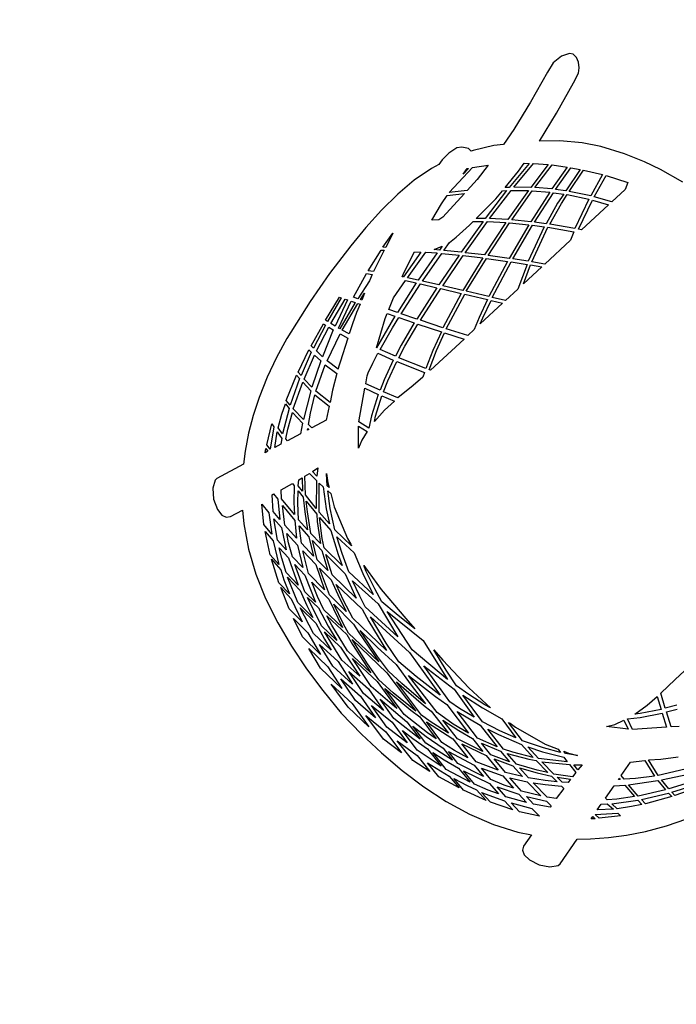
# Model space of a CAD drawing. Extents: x 109676 to 150640, y -94043 to -57043.
# Tile 26 of 39: x 135640 to 136234, y -76492 to -75603. Entities that reach past the tile are written whole.
import ezdxf

# ---------------------------------------------------------------- set-up
doc = ezdxf.new("R2010")
doc.units = 0
doc.layers.get('0').update_dxf_attribs({"linetype": 'CONTINUOUS'})
doc.layers.get('DEFPOINTS').update_dxf_attribs({"linetype": 'CONTINUOUS'})
for name, color, linetype in [('A-ANNO-DIMS', 1, 'CONTINUOUS'), ('A-DETL-GENF', 3, 'CONTINUOUS'), ('I-FURN', 2, 'CONTINUOUS')]:
    doc.layers.add(name, color=color, linetype=linetype)
doc.styles.add('ARIAL_NARROW_2', font='ARIALN.TTF', dxfattribs={"height": 150})
doc.dimstyles.new('DIAGONAL_-_2_0MM_ARIAL', dxfattribs={"dimscale": 304.8, "dimtxt": 153.514646, "dimasz": 0.246063, "dimexe": 0.246063, "dimexo": 0.0625, "dimgap": 0.036909, "dimtad": 1, "dimlfac": 0.001, "dimrnd": 0.01, "dimzin": 0, "dimtxsty": 'ARIAL_NARROW_2', "dimblk1": 'OBLIQUE', "dimblk2": 'OBLIQUE', "dimsah": 1, "dimcen": 0.09, "dimdle": 0.246063, "dimazin": 3, "dimtfac": 1, "dimtdec": 4, "dimtix": 1, "dimtmove": 0, "dimatfit": 3, "dimtvp": 1, "dimtolj": 1, "dimtzin": 0})
doc.dimstyles.new('DIAGONAL_-_2_5MM_ARIAL_3', dxfattribs={"dimscale": 304.8, "dimtxt": 153.514646, "dimasz": 0.246063, "dimexe": 0.590551, "dimexo": 0.369094, "dimgap": 0.246063, "dimtad": 1, "dimlfac": 0.001, "dimrnd": 0.01, "dimzin": 0, "dimtxsty": 'ARIAL_NARROW_2', "dimblk1": 'OBLIQUE', "dimblk2": 'OBLIQUE', "dimsah": 1, "dimcen": 0.09, "dimdle": 0.590551, "dimazin": 3, "dimtfac": 1, "dimtdec": 4, "dimtix": 1, "dimtmove": 0, "dimatfit": 3, "dimtvp": 1, "dimtolj": 1, "dimtzin": 0})

# ---------------------------------------------------------------- blocks, each defined once
blk = doc.blocks.new('CADEIRA_ALIAS_KOBI_-_PÉS_D')
at = {"layer": 'A-DETL-GENF'}
for p, q in [((-50.84, 278.52), (-75.08, 275.21)), ((-26.3, 280.68), (-50.84, 278.52)), ((0, 281.83), (-26.3, 280.68)), ((26.3, 280.68), (0, 281.83)), ((50.84, 278.52), (26.3, 280.68)), ((75.08, 275.21), (50.84, 278.52)), ((-99.24, 270.46), (-122.77, 264.1)), ((-75.08, 275.21), (-99.24, 270.46)), ((-63.04, 264.93), (-42.88, 268.96)), ((-42.88, 268.96), (-16.36, 266.57)), ((-25.69, 271.42), (0, 273.66)), ((0, 268.8), (-25.69, 271.42)), ((0, 273.66), (25.69, 271.42)), ((25.69, 271.42), (0, 268.8)), ((16.36, 266.57), (42.88, 268.96)), ((42.88, 268.96), (63.04, 264.93)), ((99.24, 270.46), (75.08, 275.21)), ((122.77, 264.1), (99.24, 270.46)), ((-122.77, 264.1), (-145.18, 256.04)), ((-92.64, 257.13), (-74.94, 262.09)), ((-74.94, 262.09), (-52.03, 260.72)), ((-52.03, 260.72), (-74.2, 256.11)), ((-39.38, 262.99), (-63.04, 264.93)), ((-59.6, 255.22), (-36.79, 259.33)), ((-16.36, 266.57), (-39.38, 262.99)), ((-36.79, 259.33), (-12.93, 256.72)), ((-23.61, 261.44), (0, 264.7)), ((0, 258.48), (-23.61, 261.44)), ((0, 264.7), (23.61, 261.44)), ((23.61, 261.44), (0, 258.48)), ((12.93, 256.72), (36.79, 259.33)), ((39.38, 262.99), (16.36, 266.57)), ((36.79, 259.33), (59.6, 255.22)), ((63.04, 264.93), (39.38, 262.99)), ((52.03, 260.72), (74.94, 262.09)), ((74.2, 256.11), (52.03, 260.72)), ((74.94, 262.09), (92.64, 257.13)), ((145.18, 256.04), (122.77, 264.1)), ((-145.18, 256.04), (-166.55, 246.02)), ((-121.18, 247.28), (-101.63, 254.25)), ((-85.2, 253.39), (-107.3, 246.76)), ((-101.63, 254.25), (-85.2, 253.39)), ((-95.84, 246.28), (-70.64, 252.75)), ((-74.2, 256.11), (-92.64, 257.13)), ((-70.64, 252.75), (-48.46, 250.78)), ((-64.93, 244.17), (-35.28, 249.61)), ((-48.46, 250.78), (-60.13, 248.67)), ((-36.69, 253.02), (-59.6, 255.22)), ((-12.93, 256.72), (-36.69, 253.02)), ((-35.28, 249.61), (-13.75, 247.11)), ((-23.43, 251.67), (0, 255.06)), ((0, 248.84), (-23.43, 251.67)), ((0, 255.06), (23.43, 251.67)), ((23.43, 251.67), (0, 248.84)), ((36.69, 253.02), (12.93, 256.72)), ((13.75, 247.11), (35.28, 249.61)), ((35.28, 249.61), (64.93, 244.17)), ((59.6, 255.22), (36.69, 253.02)), ((48.46, 250.78), (70.64, 252.75)), ((60.13, 248.67), (48.46, 250.78)), ((70.64, 252.75), (95.84, 246.28)), ((92.64, 257.13), (74.2, 256.11)), ((85.2, 253.39), (101.63, 254.25)), ((107.3, 246.76), (85.2, 253.39)), ((101.63, 254.25), (121.18, 247.28)), ((166.55, 246.02), (145.18, 256.04)), ((-212, 243.01), (-221.3, 239.36)), ((-205.56, 243.54), (-212, 243.01)), ((-201.43, 241.74), (-205.56, 243.54)), ((-199.27, 238.6), (-201.43, 241.74)), ((-166.55, 246.02), (-186.37, 234.03)), ((-145.87, 236.54), (-125.46, 245.58)), ((-124.51, 240.38), (-133.01, 236.58)), ((-125.46, 245.58), (-111.6, 245.14)), ((-111.6, 245.14), (-124.51, 240.38)), ((-124.08, 236.29), (-101, 244.7)), ((-107.3, 246.76), (-121.18, 247.28)), ((-93.23, 240.4), (-107.57, 235.72)), ((-101, 244.7), (-81.59, 243.56)), ((-98.56, 235.15), (-70.96, 242.73)), ((-76.02, 245.05), (-95.84, 246.28)), ((-81.59, 243.56), (-93.23, 240.4)), ((-60.13, 248.67), (-76.02, 245.05)), ((-70.96, 242.73), (-51.69, 241.25)), ((-51.69, 241.25), (-66.7, 238.5)), ((-65.12, 235.32), (-38.48, 240.2)), ((-45.16, 242.64), (-64.93, 244.17)), ((-13.75, 247.11), (-45.16, 242.64)), ((-38.48, 240.2), (-9.52, 237.59)), ((-30.18, 241.42), (0, 245.53)), ((0, 238.56), (-30.18, 241.42)), ((0, 245.53), (30.18, 241.42)), ((30.18, 241.42), (0, 238.56)), ((9.52, 237.59), (38.48, 240.2)), ((45.16, 242.64), (13.75, 247.11)), ((38.48, 240.2), (65.12, 235.32)), ((64.93, 244.17), (45.16, 242.64)), ((51.69, 241.25), (70.96, 242.73)), ((66.7, 238.5), (51.69, 241.25)), ((76.02, 245.05), (60.13, 248.67)), ((70.96, 242.73), (98.56, 235.15)), ((95.84, 246.28), (76.02, 245.05)), ((81.59, 243.56), (101, 244.7)), ((93.23, 240.4), (81.59, 243.56)), ((107.57, 235.72), (93.23, 240.4)), ((101, 244.7), (124.08, 236.29)), ((121.18, 247.28), (107.3, 246.76)), ((111.6, 245.14), (125.46, 245.58)), ((124.51, 240.38), (111.6, 245.14)), ((133.01, 236.58), (124.51, 240.38)), ((125.46, 245.58), (145.87, 236.54)), ((186.37, 234.03), (166.55, 246.02)), ((201.43, 241.74), (199.27, 238.6)), ((205.56, 243.54), (201.43, 241.74)), ((212, 243.01), (205.56, 243.54)), ((221.3, 239.36), (212, 243.01)), ((-229.09, 233.31), (-232.96, 226.96)), ((-221.3, 239.36), (-229.09, 233.31)), ((-196.29, 226.65), (-199.27, 238.6)), ((-186.37, 234.03), (-196.29, 226.65)), ((-168.34, 224.16), (-149.68, 234.66)), ((-137.74, 234.71), (-157.17, 224.35)), ((-149.68, 234.66), (-137.74, 234.71)), ((-133.01, 236.58), (-145.87, 236.54)), ((-140.3, 228.94), (-127.94, 234.48)), ((-112.43, 234), (-136.52, 224.21)), ((-128.15, 223.93), (-103.89, 233.41)), ((-127.94, 234.48), (-112.43, 234)), ((-107.57, 235.72), (-124.08, 236.29)), ((-90.37, 232.43), (-114.87, 223.48)), ((-103.89, 233.41), (-90.37, 232.43)), ((-84.89, 234.01), (-98.56, 235.15)), ((-93.06, 227.83), (-80.33, 231.59)), ((-66.7, 238.5), (-84.89, 234.01)), ((-80.33, 231.59), (-57.11, 229.5)), ((-74.3, 233.11), (-65.12, 235.32)), ((-49.65, 230.89), (-74.3, 233.11)), ((-39.75, 232.97), (-49.65, 230.89)), ((-43.24, 230.31), (-17.42, 234.49)), ((-9.52, 237.59), (-39.75, 232.97)), ((-17.42, 234.49), (0, 236.59)), ((0, 236.59), (17.42, 234.49)), ((39.75, 232.97), (9.52, 237.59)), ((17.42, 234.49), (43.24, 230.31)), ((49.65, 230.89), (39.75, 232.97)), ((74.3, 233.11), (49.65, 230.89)), ((57.11, 229.5), (80.33, 231.59)), ((65.12, 235.32), (74.3, 233.11)), ((84.89, 234.01), (66.7, 238.5)), ((80.33, 231.59), (93.06, 227.83)), ((98.56, 235.15), (84.89, 234.01)), ((90.37, 232.43), (103.89, 233.41)), ((114.87, 223.48), (90.37, 232.43)), ((103.89, 233.41), (128.15, 223.93)), ((124.08, 236.29), (107.57, 235.72)), ((112.43, 234), (127.94, 234.48)), ((136.52, 224.21), (112.43, 234)), ((127.94, 234.48), (140.3, 228.94)), ((145.87, 236.54), (133.01, 236.58)), ((157.17, 224.35), (137.74, 234.71)), ((137.74, 234.71), (149.68, 234.66)), ((149.68, 234.66), (168.34, 224.16)), ((196.29, 226.65), (186.37, 234.03)), ((199.27, 238.6), (196.29, 226.65)), ((229.09, 233.31), (221.3, 239.36)), ((232.96, 226.96), (229.09, 233.31)), ((-232.96, 226.96), (-233.17, 224.64)), ((-233.17, 224.64), (-226.74, 198.2)), ((-157.17, 224.35), (-168.34, 224.16)), ((-148.9, 224.3), (-140.3, 228.94)), ((-136.52, 224.21), (-148.9, 224.3)), ((-114.87, 223.48), (-128.15, 223.93)), ((-106.2, 223.08), (-93.06, 227.83)), ((-84.44, 221.93), (-106.2, 223.08)), ((-57.11, 229.5), (-84.44, 221.93)), ((-78.04, 221.53), (-58.82, 226.85)), ((-58.82, 226.85), (-49.6, 228.79)), ((-49.6, 228.79), (-12.15, 225.79)), ((-44.28, 219.4), (-16.49, 223.16)), ((-12.15, 225.79), (-44.02, 221.56)), ((0, 226.84), (-43.24, 230.31)), ((-16.49, 223.16), (0, 224.71)), ((43.24, 230.31), (0, 226.84)), ((0, 224.71), (16.49, 223.16)), ((12.15, 225.79), (49.6, 228.79)), ((44.02, 221.56), (12.15, 225.79)), ((16.49, 223.16), (44.28, 219.4)), ((49.6, 228.79), (58.82, 226.85)), ((84.44, 221.93), (57.11, 229.5)), ((58.82, 226.85), (78.04, 221.53)), ((106.2, 223.08), (84.44, 221.93)), ((93.06, 227.83), (106.2, 223.08)), ((128.15, 223.93), (114.87, 223.48)), ((148.9, 224.3), (136.52, 224.21)), ((140.3, 228.94), (148.9, 224.3)), ((168.34, 224.16), (157.17, 224.35)), ((226.74, 198.2), (233.17, 224.64)), ((233.17, 224.64), (232.96, 226.96)), ((-188.72, 209.89), (-173.74, 220.77)), ((-162.6, 221.02), (-178.9, 210.38)), ((-173.74, 220.77), (-162.6, 221.02)), ((-171.68, 210.48), (-155.15, 221.04)), ((-143.38, 220.89), (-161.31, 210.66)), ((-155.15, 221.04), (-143.38, 220.89)), ((-154.02, 210.71), (-146.56, 215.06)), ((-146.56, 215.06), (-134.77, 220.74)), ((-121.35, 220.36), (-139.54, 210.44)), ((-134.77, 220.74), (-121.35, 220.36)), ((-132.64, 210.28), (-113.85, 220.03)), ((-93.18, 218.99), (-115.64, 209.56)), ((-113.85, 220.03), (-93.18, 218.99)), ((-111, 209.33), (-87.07, 218.68)), ((-87.07, 218.68), (-65.68, 217.38)), ((-65.68, 217.38), (-82.22, 212.97)), ((-52.78, 219.97), (-78.04, 221.53)), ((-74.72, 212.81), (-57.19, 216.88)), ((-57.19, 216.88), (-15.03, 213.75)), ((-44.02, 221.56), (-52.78, 219.97)), ((-15.03, 213.75), (-45.29, 208.32)), ((-23.03, 217.84), (-44.28, 219.4)), ((0, 215.64), (-23.03, 217.84)), ((23.03, 217.84), (0, 215.64)), ((15.03, 213.75), (57.19, 216.88)), ((45.29, 208.32), (15.03, 213.75)), ((44.28, 219.4), (23.03, 217.84)), ((52.78, 219.97), (44.02, 221.56)), ((78.04, 221.53), (52.78, 219.97)), ((57.19, 216.88), (74.72, 212.81)), ((65.68, 217.38), (87.07, 218.68)), ((82.22, 212.97), (65.68, 217.38)), ((87.07, 218.68), (111, 209.33)), ((93.18, 218.99), (113.85, 220.03)), ((115.64, 209.56), (93.18, 218.99)), ((113.85, 220.03), (132.64, 210.28)), ((121.35, 220.36), (134.77, 220.74)), ((139.54, 210.44), (121.35, 220.36)), ((134.77, 220.74), (146.56, 215.06)), ((143.38, 220.89), (155.15, 221.04)), ((161.31, 210.66), (143.38, 220.89)), ((146.56, 215.06), (154.02, 210.71)), ((155.15, 221.04), (171.68, 210.48)), ((178.9, 210.38), (162.6, 221.02)), ((162.6, 221.02), (173.74, 220.77)), ((173.74, 220.77), (188.72, 209.89)), ((-188.99, 197.37), (-176.91, 206.64)), ((-178.9, 210.38), (-188.72, 209.89)), ((-167.64, 206.8), (-182.55, 196.26)), ((-176.91, 206.64), (-167.64, 206.8)), ((-175.57, 196.72), (-160.91, 206.95)), ((-161.31, 210.66), (-171.68, 210.48)), ((-160.91, 206.95), (-145.06, 206.86)), ((-145.06, 206.86), (-157.94, 197.56)), ((-139.54, 210.44), (-154.02, 210.71)), ((-151.57, 197.72), (-138.61, 206.73)), ((-138.61, 206.73), (-122.74, 206.16)), ((-122.74, 206.16), (-138.5, 197.71)), ((-133.9, 197.58), (-117.91, 205.99)), ((-115.64, 209.56), (-132.64, 210.28)), ((-104.32, 205.21), (-121.36, 197.15)), ((-117.91, 205.99), (-104.32, 205.21)), ((-116.33, 196.93), (-98.89, 204.92)), ((-96.07, 208.41), (-111, 209.33)), ((-98.89, 204.92), (-68.55, 202.64)), ((-82.22, 212.97), (-96.07, 208.41)), ((-89.93, 208.01), (-74.72, 212.81)), ((-57.57, 205.3), (-89.93, 208.01)), ((-45.29, 208.32), (-57.57, 205.3)), ((-47.38, 204.35), (-20.28, 209.35)), ((-20.28, 209.35), (0, 212.03)), ((0, 212.03), (20.28, 209.35)), ((20.28, 209.35), (47.38, 204.35)), ((57.57, 205.3), (45.29, 208.32)), ((89.93, 208.01), (57.57, 205.3)), ((68.55, 202.64), (98.89, 204.92)), ((74.72, 212.81), (89.93, 208.01)), ((96.07, 208.41), (82.22, 212.97)), ((111, 209.33), (96.07, 208.41)), ((98.89, 204.92), (116.33, 196.93)), ((104.32, 205.21), (117.91, 205.99)), ((121.36, 197.15), (104.32, 205.21)), ((132.64, 210.28), (115.64, 209.56)), ((117.91, 205.99), (133.9, 197.58)), ((122.74, 206.16), (138.61, 206.73)), ((138.5, 197.71), (122.74, 206.16)), ((138.61, 206.73), (151.57, 197.72)), ((154.02, 210.71), (139.54, 210.44)), ((145.06, 206.86), (160.91, 206.95)), ((157.94, 197.56), (145.06, 206.86)), ((160.91, 206.95), (175.57, 196.72)), ((171.68, 210.48), (161.31, 210.66)), ((182.55, 196.26), (167.64, 206.8)), ((167.64, 206.8), (176.91, 206.64)), ((176.91, 206.64), (188.99, 197.37)), ((188.72, 209.89), (178.9, 210.38)), ((-226.74, 198.2), (-234.55, 189.25)), ((-188.59, 195.75), (-188.99, 197.37)), ((-182.55, 196.26), (-188.59, 195.75)), ((-157.94, 197.56), (-175.57, 196.72)), ((-138.5, 197.71), (-151.57, 197.72)), ((-121.36, 197.15), (-133.9, 197.58)), ((-91.66, 195.39), (-116.33, 196.93)), ((-68.55, 202.64), (-91.66, 195.39)), ((-82.47, 194.68), (-67.86, 199.14)), ((-67.86, 199.14), (-57.42, 201.7)), ((-57.42, 201.7), (-17.55, 197.59)), ((-17.55, 197.59), (-51.56, 191.15)), ((0, 199.3), (-47.38, 204.35)), ((-41.08, 189.8), (0, 195.94)), ((47.38, 204.35), (0, 199.3)), ((0, 195.94), (41.08, 189.8)), ((17.55, 197.59), (57.42, 201.7)), ((51.56, 191.15), (17.55, 197.59)), ((57.42, 201.7), (67.86, 199.14)), ((67.86, 199.14), (82.47, 194.68)), ((91.66, 195.39), (68.55, 202.64)), ((116.33, 196.93), (91.66, 195.39)), ((133.9, 197.58), (121.36, 197.15)), ((151.57, 197.72), (138.5, 197.71)), ((175.57, 196.72), (157.94, 197.56)), ((188.59, 195.75), (182.55, 196.26)), ((188.99, 197.37), (188.59, 195.75)), ((234.55, 189.25), (226.74, 198.2)), ((-234.55, 189.25), (-244.58, 176.15)), ((-186.66, 188.21), (-180.44, 193.32)), ((-184.36, 176.89), (-186.66, 188.21)), ((-170.7, 187.17), (-181.64, 177.05)), ((-180.44, 193.32), (-162.18, 194.19)), ((-162.18, 194.19), (-170.7, 187.17)), ((-168.05, 184.65), (-156.14, 194.45)), ((-144.02, 194.47), (-157.85, 185.55)), ((-156.21, 183.8), (-139.68, 194.37)), ((-156.14, 194.45), (-144.02, 194.47)), ((-145.02, 178.96), (-129.39, 189.6)), ((-127.01, 194.03), (-143.74, 182.91)), ((-139.68, 194.37), (-127.01, 194.03)), ((-108.99, 188.54), (-129.41, 179.11)), ((-129.39, 189.6), (-121.85, 193.87)), ((-121.85, 193.87), (-99.01, 192.5)), ((-99.01, 192.5), (-108.99, 188.54)), ((-107.21, 185.4), (-90.75, 191.87)), ((-90.75, 191.87), (-61, 188.97)), ((-51.56, 191.15), (-82.47, 194.68)), ((-61, 188.97), (-81.21, 183.38)), ((-63.85, 184.54), (-50.69, 187.59)), ((-50.69, 187.59), (-33.94, 185.13)), ((0, 182.92), (-41.08, 189.8)), ((41.08, 189.8), (0, 182.92)), ((33.94, 185.13), (50.69, 187.59)), ((50.69, 187.59), (63.85, 184.54)), ((82.47, 194.68), (51.56, 191.15)), ((61, 188.97), (90.75, 191.87)), ((81.21, 183.38), (61, 188.97)), ((90.75, 191.87), (107.21, 185.4)), ((99.01, 192.5), (121.85, 193.87)), ((108.99, 188.54), (99.01, 192.5)), ((129.41, 179.11), (108.99, 188.54)), ((121.85, 193.87), (129.39, 189.6)), ((127.01, 194.03), (139.68, 194.37)), ((143.74, 182.91), (127.01, 194.03)), ((129.39, 189.6), (145.02, 178.96)), ((139.68, 194.37), (156.21, 183.8)), ((157.85, 185.55), (144.02, 194.47)), ((144.02, 194.47), (156.14, 194.45)), ((156.14, 194.45), (168.05, 184.65)), ((170.7, 187.17), (162.18, 194.19)), ((162.18, 194.19), (180.44, 193.32)), ((181.64, 177.05), (170.7, 187.17)), ((180.44, 193.32), (186.66, 188.21)), ((186.66, 188.21), (184.36, 176.89)), ((244.58, 176.15), (234.55, 189.25)), ((-175.94, 177.38), (-168.05, 184.65)), ((-157.85, 185.55), (-168.74, 177.78)), ((-164.26, 178.06), (-156.21, 183.8)), ((-148.95, 178.81), (-164.26, 178.06)), ((-143.74, 182.91), (-148.95, 178.81)), ((-129.41, 179.11), (-145.02, 178.96)), ((-121.57, 178.92), (-107.21, 185.4)), ((-100.42, 176.91), (-121.57, 178.92)), ((-81.21, 183.38), (-100.42, 176.91)), ((-59.53, 180.49), (-86.09, 178.04)), ((-86.09, 178.04), (-80.48, 179.92)), ((-80.48, 179.92), (-63.85, 184.54)), ((-25.1, 181.48), (-59.53, 180.49)), ((-33.94, 185.13), (-12.83, 181.45)), ((-12.83, 181.45), (-25.1, 181.48)), ((12.83, 181.45), (33.94, 185.13)), ((25.1, 181.48), (12.83, 181.45)), ((59.53, 180.49), (25.1, 181.48)), ((86.09, 178.04), (59.53, 180.49)), ((63.85, 184.54), (80.48, 179.92)), ((80.48, 179.92), (86.09, 178.04)), ((100.42, 176.91), (81.21, 183.38)), ((121.57, 178.92), (100.42, 176.91)), ((107.21, 185.4), (121.57, 178.92)), ((145.02, 178.96), (129.41, 179.11)), ((148.95, 178.81), (143.74, 182.91)), ((164.26, 178.06), (148.95, 178.81)), ((156.21, 183.8), (164.26, 178.06)), ((168.74, 177.78), (157.85, 185.55)), ((168.05, 184.65), (175.94, 177.38)), ((-244.58, 176.15), (-253.78, 162.48)), ((-237.06, 154.91), (-225.89, 170.85)), ((-220.88, 171.37), (-233.69, 155.31)), ((-225.89, 170.85), (-220.88, 171.37)), ((-223.93, 173.84), (-221.51, 176.7)), ((-220.89, 174.14), (-223.93, 173.84)), ((-221.51, 176.7), (-220.89, 174.14)), ((-181.64, 177.05), (-184.36, 176.89)), ((-183.04, 170.37), (-179.23, 174.33)), ((-182.3, 166.74), (-183.04, 170.37)), ((-173.03, 174.65), (-182.3, 166.74)), ((-181.76, 164.06), (-168.79, 174.93)), ((-179.23, 174.33), (-173.03, 174.65)), ((-168.74, 177.78), (-175.94, 177.38)), ((-153.14, 175.72), (-171.81, 158.82)), ((-168.79, 174.93), (-153.14, 175.72)), ((-168.44, 158.55), (-149.02, 175.93)), ((-146.92, 169.17), (-163.56, 158.1)), ((-149.02, 175.93), (-134.91, 176.09)), ((-134.91, 176.09), (-146.92, 169.17)), ((-144.82, 166.23), (-127.55, 176.01)), ((-114.1, 172.7), (-143.4, 162.73)), ((-127.55, 176.01), (-106.79, 174.52)), ((-108.29, 173.81), (-114.1, 172.7)), ((-106.79, 174.52), (-108.29, 173.81)), ((106.79, 174.52), (127.55, 176.01)), ((108.29, 173.81), (106.79, 174.52)), ((114.1, 172.7), (108.29, 173.81)), ((143.4, 162.73), (114.1, 172.7)), ((127.55, 176.01), (144.82, 166.23)), ((146.92, 169.17), (134.91, 176.09)), ((134.91, 176.09), (149.02, 175.93)), ((163.56, 158.1), (146.92, 169.17)), ((149.02, 175.93), (168.44, 158.55)), ((171.81, 158.82), (153.14, 175.72)), ((153.14, 175.72), (168.79, 174.93)), ((175.94, 177.38), (168.74, 177.78)), ((168.79, 174.93), (181.76, 164.06)), ((173.03, 174.65), (179.23, 174.33)), ((182.3, 166.74), (173.03, 174.65)), ((179.23, 174.33), (183.04, 170.37)), ((184.36, 176.89), (181.64, 177.05)), ((183.04, 170.37), (182.3, 166.74)), ((233.69, 155.31), (220.88, 171.37)), ((220.88, 171.37), (225.89, 170.85)), ((220.89, 174.14), (221.51, 176.7)), ((223.93, 173.84), (220.89, 174.14)), ((221.51, 176.7), (223.93, 173.84)), ((225.89, 170.85), (237.06, 154.91)), ((253.78, 162.48), (244.58, 176.15)), ((-253.78, 162.48), (-262.51, 147.6)), ((-228.33, 155.92), (-219.19, 167.18)), ((-217.71, 161.07), (-221.11, 156.8)), ((-219.19, 167.18), (-217.71, 161.07)), ((-180.81, 159.19), (-181.76, 164.06)), ((-158.1, 157.53), (-144.82, 166.23)), ((-143.4, 162.73), (-154.46, 157.06)), ((154.46, 157.06), (143.4, 162.73)), ((144.82, 166.23), (158.1, 157.53)), ((181.76, 164.06), (180.81, 159.19)), ((217.71, 161.07), (219.19, 167.18)), ((221.11, 156.8), (217.71, 161.07)), ((219.19, 167.18), (228.33, 155.92)), ((262.51, 147.6), (253.78, 162.48)), ((-237.43, 142.18), (-230.33, 153.03)), ((-233.69, 155.31), (-237.06, 154.91)), ((-223.77, 153.79), (-236.82, 133.92)), ((-230.33, 153.03), (-223.77, 153.79)), ((-221.11, 156.8), (-228.33, 155.92)), ((-223.69, 147.38), (-218.27, 154.43)), ((-218.27, 154.43), (-216.14, 154.63)), ((-216.14, 154.63), (-212.93, 141.42)), ((-171.81, 158.82), (-180.81, 159.19)), ((-179.55, 150.34), (-180.37, 156.11)), ((-180.37, 156.11), (-174.62, 155.88)), ((-174.62, 155.88), (-179.55, 150.34)), ((-170.56, 147.7), (-162.08, 154.76)), ((-163.46, 152.44), (-170.56, 147.7)), ((-163.56, 158.1), (-168.44, 158.55)), ((-159.56, 154.44), (-163.46, 152.44)), ((-162.08, 154.76), (-159.56, 154.44)), ((-154.46, 157.06), (-158.1, 157.53)), ((158.1, 157.53), (154.46, 157.06)), ((159.56, 154.44), (162.08, 154.76)), ((163.46, 152.44), (159.56, 154.44)), ((162.08, 154.76), (170.56, 147.7)), ((170.56, 147.7), (163.46, 152.44)), ((168.44, 158.55), (163.56, 158.1)), ((180.81, 159.19), (171.81, 158.82)), ((174.62, 155.88), (180.37, 156.11)), ((179.55, 150.34), (174.62, 155.88)), ((180.37, 156.11), (179.55, 150.34)), ((212.93, 141.42), (216.14, 154.63)), ((216.14, 154.63), (218.27, 154.43)), ((218.27, 154.43), (223.69, 147.38)), ((228.33, 155.92), (221.11, 156.8)), ((236.82, 133.92), (223.77, 153.79)), ((223.77, 153.79), (230.33, 153.03)), ((230.33, 153.03), (237.43, 142.18)), ((237.06, 154.91), (233.69, 155.31)), ((-262.51, 147.6), (-271.37, 129.96)), ((-232.32, 134.05), (-223.69, 147.38)), ((223.69, 147.38), (232.32, 134.05)), ((271.37, 129.96), (262.51, 147.6)), ((-242.21, 133.79), (-237.43, 142.18)), ((-236.82, 133.92), (-242.21, 133.79)), ((-219.01, 133.75), (-232.32, 134.05)), ((-212.93, 141.42), (-219.01, 133.75)), ((-212.38, 133.36), (-211.28, 134.62)), ((-211.28, 134.62), (-210.95, 133.25)), ((210.95, 133.25), (211.28, 134.62)), ((211.28, 134.62), (212.38, 133.36)), ((219.01, 133.75), (212.93, 141.42)), ((232.32, 134.05), (219.01, 133.75)), ((242.21, 133.79), (236.82, 133.92)), ((237.43, 142.18), (242.21, 133.79)), ((-271.37, 129.96), (-279.02, 111.95)), ((-254.92, 108.89), (-244.07, 131.01)), ((-238.57, 131.16), (-250.75, 108.95)), ((-246.56, 108.96), (-234.27, 131.27)), ((-244.07, 131.01), (-238.57, 131.16)), ((-220.91, 130.94), (-235.83, 108.61)), ((-234.27, 131.27), (-220.91, 130.94)), ((-220.97, 122.5), (-214.64, 130.57)), ((-214.64, 130.57), (-210.21, 130.24)), ((-210.95, 133.25), (-212.38, 133.36)), ((-210.21, 130.24), (-206.76, 116.11)), ((206.76, 116.11), (210.21, 130.24)), ((210.21, 130.24), (214.64, 130.57)), ((212.38, 133.36), (210.95, 133.25)), ((214.64, 130.57), (220.97, 122.5)), ((220.91, 130.94), (234.27, 131.27)), ((235.83, 108.61), (220.91, 130.94)), ((234.27, 131.27), (246.56, 108.96)), ((250.75, 108.95), (238.57, 131.16)), ((238.57, 131.16), (244.07, 131.01)), ((244.07, 131.01), (254.92, 108.89)), ((279.02, 111.95), (271.37, 129.96)), ((-230.73, 108.31), (-220.97, 122.5)), ((-206.76, 116.11), (-214.35, 105.43)), ((214.35, 105.43), (206.76, 116.11)), ((220.97, 122.5), (230.73, 108.31)), ((-250.75, 108.95), (-254.92, 108.89)), ((-235.83, 108.61), (-246.56, 108.96)), ((-214.35, 105.43), (-230.73, 108.31)), ((-183.22, 97.69), (-168.41, 111.02)), ((-168.41, 111.02), (-171.91, 104)), ((171.91, 104), (168.41, 111.02)), ((168.41, 111.02), (183.22, 97.69)), ((230.73, 108.31), (214.35, 105.43)), ((246.56, 108.96), (235.83, 108.61)), ((254.92, 108.89), (250.75, 108.95)), ((285.67, 93.53), (279.02, 111.95)), ((-264.67, 85.33), (-256.1, 106.15)), ((-251.88, 106.17), (-261.63, 85.12)), ((-257.77, 84.74), (-247.78, 106.17)), ((-256.1, 106.15), (-251.88, 106.17)), ((-237.51, 105.78), (-249.95, 84.03)), ((-247.78, 106.17), (-237.51, 105.78)), ((-244.59, 83.42), (-232.54, 105.41)), ((-232.54, 105.41), (-216.28, 102.51)), ((-216.28, 102.51), (-223.14, 93.72)), ((-171.91, 104), (-174.42, 95.25)), ((174.42, 95.25), (171.91, 104)), ((216.28, 102.51), (232.54, 105.41)), ((223.14, 93.72), (216.28, 102.51)), ((232.54, 105.41), (244.59, 83.42)), ((237.51, 105.78), (247.78, 106.17)), ((249.95, 84.03), (237.51, 105.78)), ((247.78, 106.17), (257.77, 84.74)), ((261.63, 85.12), (251.88, 106.17)), ((251.88, 106.17), (256.1, 106.15)), ((256.1, 106.15), (264.67, 85.33)), ((-223.14, 93.72), (-231.77, 80.74)), ((-205.01, 70.68), (-186.16, 95)), ((-186.16, 95), (-175.68, 92.08)), ((-174.42, 95.25), (-183.22, 97.69)), ((-175.68, 92.08), (-182.45, 82.69)), ((183.22, 97.69), (174.42, 95.25)), ((175.68, 92.08), (186.16, 95)), ((182.45, 82.69), (175.68, 92.08)), ((186.16, 95), (205.01, 70.68)), ((231.77, 80.74), (223.14, 93.72)), ((296.59, 55.56), (285.67, 93.53)), ((-182.45, 82.69), (-192.87, 65.29)), ((-189.72, 63.82), (-179.82, 80.32)), ((-179.82, 80.32), (-177.03, 84.19)), ((-177.03, 84.19), (-178.59, 70.6)), ((178.59, 70.6), (177.03, 84.19)), ((177.03, 84.19), (179.82, 80.32)), ((179.82, 80.32), (189.72, 63.82)), ((192.87, 65.29), (182.45, 82.69)), ((244.59, 83.42), (231.77, 80.74)), ((257.77, 84.74), (249.95, 84.03)), ((251.65, 80.29), (259.31, 80.97)), ((263.42, 57.01), (251.65, 80.29)), ((259.31, 80.97), (267.83, 58.4)), ((264.67, 85.33), (261.63, 85.12)), ((263.18, 81.29), (266.04, 81.53)), ((271.41, 59.42), (263.18, 81.29)), ((266.04, 81.53), (273.38, 59.98)), ((234.11, 77.21), (246.3, 79.69)), ((235.07, 75.76), (234.11, 77.21)), ((237.61, 71.69), (235.07, 75.76)), ((249.22, 52.09), (237.61, 71.69)), ((246.3, 79.69), (256.6, 54.7)), ((-211.99, 61.67), (-207.53, 67.43)), ((-207.53, 67.43), (-194.53, 61.66)), ((-192.87, 65.29), (-205.01, 70.68)), ((-178.62, 58.51), (-189.72, 63.82)), ((-178.59, 70.6), (-178.62, 58.51)), ((178.62, 58.51), (178.59, 70.6)), ((189.72, 63.82), (178.62, 58.51)), ((205.01, 70.68), (192.87, 65.29)), ((194.53, 61.66), (207.53, 67.43)), ((207.53, 67.43), (211.99, 61.67)), ((-194.53, 61.66), (-199.07, 52.74)), ((-196.27, 50.65), (-191.41, 60.21)), ((-191.41, 60.21), (-178.66, 54.11)), ((-178.66, 54.11), (-177.98, 36.34)), ((177.98, 36.34), (178.66, 54.11)), ((178.66, 54.11), (191.41, 60.21)), ((191.41, 60.21), (196.27, 50.65)), ((199.07, 52.74), (194.53, 61.66)), ((211.99, 61.67), (213.51, 59.12)), ((213.51, 59.12), (217.07, 50.3)), ((256.6, 54.7), (249.22, 52.09)), ((267.83, 58.4), (263.42, 57.01)), ((264.78, 53.43), (269.09, 54.8)), ((275.09, 29.4), (264.78, 53.43)), ((269.09, 54.8), (276.93, 30.54)), ((273.38, 59.98), (271.41, 59.42)), ((272.65, 55.84), (274.59, 56.39)), ((280.23, 32.43), (272.65, 55.84)), ((274.59, 56.39), (281.77, 33.24)), ((303.55, 25.64), (296.59, 55.56)), ((196.27, 50.65), (203.84, 33.19)), ((206.93, 34.6), (199.07, 52.74)), ((217.07, 50.3), (220.85, 40.92)), ((251.23, 48.71), (257.88, 51.07)), ((256.01, 40.27), (251.23, 48.71)), ((257.88, 51.07), (266.61, 24.56)), ((260.04, 51.84), (261.32, 52.3)), ((268.63, 25.74), (260.04, 51.84)), ((261.32, 52.3), (271.92, 27.59)), ((-177.98, 36.34), (-177.79, 24.85)), ((177.79, 24.85), (177.98, 36.34)), ((220.85, 40.92), (206.93, 34.6)), ((208.23, 30.88), (221.99, 37.14)), ((221.99, 37.14), (229.27, 15.8)), ((235.73, 7.24), (225.27, 38.59)), ((225.27, 38.59), (239.82, 15.07)), ((261.15, 30.66), (256.01, 40.27)), ((203.84, 33.19), (179.79, 21.07)), ((181.63, 17.59), (205.16, 29.47)), ((205.16, 29.47), (209.31, 18.44)), ((212.2, 20.32), (208.23, 30.88)), ((264.65, 23.45), (261.15, 30.66)), ((271.92, 27.59), (268.63, 25.74)), ((276.93, 30.54), (275.09, 29.4)), ((281.77, 33.24), (280.23, 32.43)), ((179.79, 21.07), (177.79, 24.85)), ((209.31, 18.44), (216.51, -3.65)), ((219.47, -1.98), (212.2, 20.32)), ((266.61, 24.56), (264.65, 23.45)), ((266.39, 19.85), (267.54, 20.5)), ((269.32, 13.81), (266.39, 19.85)), ((267.54, 20.5), (269.32, 13.81)), ((269.57, 21.67), (273.25, 23.76)), ((274.56, 3.01), (269.57, 21.67)), ((273.25, 23.76), (281.51, 0.7)), ((309.53, -5.35), (303.55, 25.64)), ((177.82, 15.63), (178.83, 16.17)), ((178.66, -25.8), (177.82, 15.63)), ((178.83, 16.17), (187.49, -0.3)), ((189.75, 2.2), (181.63, 17.59)), ((229.27, 15.8), (232.29, 5.29)), ((241.95, 10.71), (235.73, 7.24)), ((239.82, 15.07), (241.95, 10.71)), ((197.17, -14.86), (189.75, 2.2)), ((232.29, 5.29), (219.47, -1.98)), ((220.45, -6.01), (233.53, 1.42)), ((233.53, 1.42), (241.93, -29.56)), ((236.64, 3.16), (243.71, 7.12)), ((245.17, -27.23), (236.64, 3.16)), ((243.71, 7.12), (248.68, -3.02)), ((277.33, -2.69), (274.56, 3.01)), ((281.51, 0.7), (277.33, -2.69)), ((187.49, -0.3), (194.49, -16.44)), ((216.51, -3.65), (197.17, -14.86)), ((198.96, -18.42), (217.51, -7.7)), ((217.51, -7.7), (226.69, -40.37)), ((229.56, -38.36), (220.45, -6.01)), ((248.68, -3.02), (253.24, -21.37)), ((278.51, -5.25), (282.39, -2.1)), ((286.46, -25.34), (278.51, -5.25)), ((282.39, -2.1), (288.42, -23.23)), ((312.84, -26.63), (309.53, -5.35)), ((194.49, -16.44), (178.66, -25.8)), ((178.76, -30.37), (196.3, -20)), ((196.3, -20), (208.48, -53.16)), ((211.06, -51.35), (198.96, -18.42)), ((253.24, -21.37), (245.17, -27.23)), ((245.93, -30.22), (253.92, -24.4)), ((253.92, -24.4), (260.34, -52.2)), ((256.93, -22.18), (257.77, -21.54)), ((263.07, -48.82), (256.93, -22.18)), ((257.77, -21.54), (259.42, -24.92)), ((259.42, -24.92), (267.36, -44.79)), ((288.42, -23.23), (286.46, -25.34)), ((287.53, -28.05), (289.29, -26.14)), ((289.29, -26.14), (292.84, -41.35)), ((315.15, -47.69), (312.84, -26.63)), ((178.92, -38.4), (178.76, -30.37)), ((241.93, -29.56), (229.56, -38.36)), ((230.23, -41.42), (242.79, -32.48)), ((242.79, -32.48), (249.73, -62.31)), ((252.78, -59.45), (245.93, -30.22)), ((292.84, -41.35), (287.53, -28.05)), ((184.1, -48.98), (178.92, -38.4)), ((226.69, -40.37), (211.06, -51.35)), ((211.98, -54.24), (227.37, -43.43)), ((227.37, -43.43), (235.34, -75.45)), ((238.09, -72.95), (230.23, -41.42)), ((179.63, -73.45), (179.07, -45.89)), ((179.07, -45.89), (181.66, -51.19)), ((181.66, -51.19), (188.47, -67.22)), ((191.08, -65.39), (184.1, -48.98)), ((208.48, -53.16), (191.08, -65.39)), ((260.34, -52.2), (252.78, -59.45)), ((267.36, -44.79), (263.07, -48.82)), ((316.16, -68.01), (315.15, -47.69)), ((192.3, -68.07), (209.47, -56)), ((209.47, -56), (219.55, -89.38)), ((222.1, -87.14), (211.98, -54.24)), ((253.5, -62.6), (256.86, -59.38)), ((256.86, -59.38), (254.49, -66.93)), ((188.47, -67.22), (179.63, -73.45)), ((179.7, -76.94), (189.7, -69.89)), ((189.7, -69.89), (202.47, -103.9)), ((204.96, -101.8), (192.3, -68.07)), ((249.73, -62.31), (238.09, -72.95)), ((238.9, -76.04), (250.45, -65.47)), ((250.45, -65.47), (252.39, -74.01)), ((254.49, -66.93), (253.5, -62.6)), ((315.66, -87.59), (316.16, -68.01)), ((180.01, -92.22), (179.7, -76.94)), ((235.34, -75.45), (222.1, -87.14)), ((222.97, -90.19), (236.15, -78.54)), ((236.15, -78.54), (243.77, -112.23)), ((246.47, -109.37), (238.9, -76.04)), ((252.39, -74.01), (252.08, -81.69)), ((274.28, -80.52), (278.2, -75.39)), ((278.2, -75.39), (283.39, -92.02)), ((252.08, -81.69), (252.29, -97.99)), ((273.63, -84.85), (274.28, -80.52)), ((276.58, -113.44), (273.63, -84.85)), ((313.3, -106.44), (315.66, -87.59)), ((191.13, -113.22), (180.01, -92.22)), ((219.55, -89.38), (204.96, -101.8)), ((205.94, -104.76), (220.49, -92.36)), ((220.49, -92.36), (229.55, -126.38)), ((232, -124.03), (222.97, -90.19)), ((283.39, -92.02), (285.64, -100.64)), ((180.15, -99.12), (188.65, -115.25)), ((180.61, -121.63), (180.15, -99.12)), ((202.47, -103.9), (191.13, -113.22)), ((216.74, -138.19), (205.94, -104.76)), ((252.54, -102.63), (246.47, -109.37)), ((247.27, -112.58), (252.74, -106.5)), ((252.29, -97.99), (252.54, -102.63)), ((252.74, -106.5), (254.06, -131.49)), ((285.64, -100.64), (276.58, -113.44)), ((276.99, -117.35), (286.54, -103.87)), ((286.54, -103.87), (289.17, -134.58)), ((311.66, -113.75), (313.3, -106.44)), ((188.65, -115.25), (180.61, -121.63)), ((192.49, -115.89), (203.42, -106.85)), ((203.42, -106.85), (214.27, -140.35)), ((243.77, -112.23), (232, -124.03)), ((232.84, -127.23), (244.55, -115.47)), ((244.55, -115.47), (250.61, -146.83)), ((253.3, -143.72), (247.27, -112.58)), ((312.71, -118.88), (311.66, -113.75)), ((180.68, -125.3), (190.05, -117.87)), ((190.05, -117.87), (203.69, -149.49)), ((206.1, -147.34), (192.49, -115.89)), ((278.33, -130.39), (276.99, -117.35)), ((291.12, -131.36), (290.5, -124.23)), ((290.5, -124.23), (291.73, -130.3)), ((313.18, -127.33), (312.71, -118.88)), ((181.33, -157.19), (180.68, -125.3)), ((229.55, -126.38), (216.74, -138.19)), ((217.53, -141.45), (230.39, -129.59)), ((230.39, -129.59), (237.69, -160.99)), ((240.14, -158.48), (232.84, -127.23)), ((254.06, -131.49), (254.43, -133.82)), ((281.36, -146.46), (278.33, -130.39)), ((291.73, -130.3), (291.12, -131.36)), ((311.92, -135.65), (313.18, -127.33)), ((214.27, -140.35), (206.1, -147.34)), ((226.12, -172.05), (217.53, -141.45)), ((255.54, -140.87), (253.3, -143.72)), ((254.43, -133.82), (255.54, -140.87)), ((289.17, -134.58), (281.36, -146.46)), ((304.54, -143.24), (309.38, -139.79)), ((309.38, -139.79), (311.92, -135.65)), ((203.69, -149.49), (184.96, -164.47)), ((206.95, -150.57), (215.04, -143.62)), ((213.97, -170.6), (206.95, -150.57)), ((215.04, -143.62), (223.6, -174.14)), ((250.61, -146.83), (240.14, -158.48)), ((240.73, -162.09), (251.1, -150.55)), ((251.1, -150.55), (255.24, -178.27)), ((253.86, -147.39), (256.11, -144.53)), ((258.06, -175.26), (253.86, -147.39)), ((256.11, -144.53), (259.06, -163.32)), ((291.08, -162.22), (300.27, -145.25)), ((300.27, -145.25), (301.06, -143.48)), ((301.06, -143.48), (304.54, -143.24)), ((184.96, -164.47), (181.33, -157.19)), ((186.52, -167.13), (204.54, -152.71)), ((204.54, -152.71), (211.64, -173.07)), ((197.94, -194.06), (186.52, -167.13)), ((237.69, -160.99), (226.12, -172.05)), ((227.08, -175.31), (238.28, -164.6)), ((238.28, -164.6), (243.16, -189.84)), ((245.69, -187.54), (240.73, -162.09)), ((259.06, -163.32), (261.11, -171.9)), ((286.18, -169.46), (291.08, -162.22)), ((181.6, -170.8), (183.89, -169.12)), ((182.28, -204.11), (181.6, -170.8)), ((183.89, -169.12), (195.27, -195.96)), ((211.64, -173.07), (214.09, -182.23)), ((216.55, -180.18), (213.97, -170.6)), ((223.6, -174.14), (216.55, -180.18)), ((217.45, -183.5), (224.55, -177.41)), ((224.55, -177.41), (229.93, -200.87)), ((232.48, -198.79), (227.08, -175.31)), ((261.11, -171.9), (258.06, -175.26)), ((290.2, -185.3), (286.18, -169.46)), ((214.09, -182.23), (197.94, -194.06)), ((198.99, -197.3), (214.98, -185.56)), ((214.98, -185.56), (220.75, -207.98)), ((223.24, -205.96), (217.45, -183.5)), ((255.24, -178.27), (245.69, -187.54)), ((298.54, -212.9), (290.2, -185.3)), ((243.16, -189.84), (232.48, -198.79)), ((254.75, -209.47), (266.83, -195.5)), ((266.83, -195.5), (275.33, -223.95)), ((195.27, -195.96), (182.28, -204.11)), ((182.36, -207.97), (196.32, -199.19)), ((196.32, -199.19), (203.54, -220)), ((206.21, -218.12), (198.99, -197.3)), ((229.93, -200.87), (223.24, -205.96)), ((182.69, -224.51), (182.36, -207.97)), ((220.75, -207.98), (206.21, -218.12)), ((239.9, -223.36), (254.75, -209.47)), ((308.7, -242.48), (298.54, -212.9)), ((203.54, -220), (185.75, -230.46)), ((185.75, -230.46), (182.69, -224.51)), ((226.14, -233.87), (239.9, -223.36)), ((275.33, -223.95), (285.52, -253.63)), ((207.16, -245.45), (226.14, -233.87)), ((189.67, -254.25), (207.16, -245.45)), ((311.32, -251.94), (308.7, -242.48)), ((174.96, -260.43), (189.67, -254.25)), ((285.52, -253.63), (289.21, -262.73)), ((310.89, -261.71), (311.32, -251.94)), ((152.85, -267.75), (174.96, -260.43)), ((289.21, -262.73), (292.38, -266.58)), ((292.38, -266.58), (296.5, -269.49)), ((307.88, -268.67), (310.89, -261.71)), ((296.5, -269.49), (301.02, -270.97)), ((301.02, -270.97), (305.14, -270.63)), ((305.14, -270.63), (307.88, -268.67))]:
    blk.add_line(p, q, dxfattribs=at)
blk = doc.blocks.new('_OBLIQUE')
at = {"color": 0, "linetype": 'BYBLOCK'}
blk.add_line((-0.5, -0.5), (0.5, 0.5), dxfattribs=at)
blk = doc.blocks.new('*D105')
at = {"layer": 'A-ANNO-DIMS', "color": 0}
for p, q in [((140237.79, -75543.03), (141079.27, -75543.03)), ((140320.91, -78917.81), (140776.98, -78998.23))]:
    blk.add_line(p, q, dxfattribs=at)
blk.add_arc((121181.55, -75543.03), 19717.72, 350, 360, dxfattribs=at)
at = {"layer": 'DEFPOINTS', "color": 0}
for p in [(121181.55, -75543.03), (140125.29, -75543.03), (140765.94, -77832.11), (140210.12, -78898.28)]:
    blk.add_point(p, dxfattribs=at)
at = {"layer": 'A-ANNO-DIMS', "color": 0, "xscale": 75, "yscale": 75, "zscale": 75}
for p, rotation in [((140899.27, -75543.03), 89.99999999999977), ((140599.71, -78966.97), 259.9999999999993)]:
    blk.add_blockref('_OBLIQUE', p, dxfattribs=dict(at, rotation=rotation))
at = {"layer": 'A-ANNO-DIMS', "color": 0, "insert": (140673.23, -77248.33), "char_height": 150, "width": 327.4979, "attachment_point": 5, "rotation": 85, "style": 'ARIAL_NARROW_2'}
blk.add_mtext('\\A1;10°', dxfattribs=at)
blk = doc.blocks.new('*D112')
at = {"layer": 'A-ANNO-DIMS', "color": 0}
for p, q in [((139681.69, -75649.98), (139541.22, -75406.67)), ((134749.41, -78259.83), (139643.67, -75434.13)), ((134917.34, -78400.68), (134776.86, -78157.37))]:
    blk.add_line(p, q, dxfattribs=at)
at = {"layer": 'DEFPOINTS', "color": 0}
for p in [(139578.72, -75471.63), (139691.22, -75666.48), (134926.86, -78417.18)]:
    blk.add_point(p, dxfattribs=at)
at = {"layer": 'A-ANNO-DIMS', "color": 0, "xscale": 75, "yscale": 75, "zscale": 75}
for p, rotation in [((139578.72, -75471.63), 30.00000000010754), ((134814.36, -78222.33), 210.0000000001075)]:
    blk.add_blockref('_OBLIQUE', p, dxfattribs=dict(at, rotation=rotation))
at = {"layer": 'A-ANNO-DIMS', "color": 0, "insert": (137152.62, -76770.91), "char_height": 150, "width": 399.7276, "attachment_point": 5, "rotation": 30, "style": 'ARIAL_NARROW_2'}
blk.add_mtext('\\A1;5.50', dxfattribs=at)
blk = doc.blocks.new('*D116')
at = {"layer": 'A-ANNO-DIMS', "color": 0}
for p, q in [((139619.94, -73664.16), (139619.94, -79018.3)), ((134855.58, -78557.68), (134855.58, -79018.3)), ((139694.94, -78943.3), (134780.58, -78943.3))]:
    blk.add_line(p, q, dxfattribs=at)
at = {"layer": 'DEFPOINTS', "color": 0}
for p in [(139619.94, -73645.11), (134855.58, -78538.63), (134855.58, -78943.3)]:
    blk.add_point(p, dxfattribs=at)
at = {"layer": 'A-ANNO-DIMS', "color": 0, "xscale": 75, "yscale": 75, "zscale": 75, "rotation": 180}
blk.add_blockref('_OBLIQUE', (134855.58, -78943.3), dxfattribs=at)
at = {"layer": 'A-ANNO-DIMS', "color": 0, "xscale": 75, "yscale": 75, "zscale": 75}
blk.add_blockref('_OBLIQUE', (139619.94, -78943.3), dxfattribs=at)
at = {"layer": 'A-ANNO-DIMS', "color": 0, "insert": (137237.76, -78855.46), "char_height": 150, "width": 399.7276, "attachment_point": 5, "style": 'ARIAL_NARROW_2'}
blk.add_mtext('\\A1;4.76', dxfattribs=at)

msp = doc.modelspace()

# ---------------------------------------------------------------- block references
at = {"layer": 'I-FURN', "rotation": 131.6895732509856}
msp.add_blockref('CADEIRA_ALIAS_KOBI_-_PÉS_D', (136141.435, -76041.824, -671.613), dxfattribs=at)

# ---------------------------------------------------------------- dimensions: what is measured, and where the dimension line sits
at = {"layer": 'A-ANNO-DIMS'}
dim = msp.add_linear_dim(base=(134855.584, -78943.296, -671.613), p1=(139619.938, -73645.109, -671.613), p2=(134855.584, -78538.631, -671.613), dimstyle='DIAGONAL_-_2_0MM_ARIAL', override={"dimpost": '<>', "dimfxl": 6829.759835}, dxfattribs=at)
dim.commit()
dim.dimension.update_dxf_attribs({"geometry": '*D116', "text_midpoint": (137237.761, -78855.46, -671.613)})
dim = msp.add_linear_dim(base=(139578.715, -75471.626, -671.613), p1=(134926.861, -78417.182, -671.613), p2=(139691.215, -75666.481, -671.613), angle=30, dimstyle='DIAGONAL_-_2_0MM_ARIAL', override={"dimpost": '<>', "dimfxl": 5501.401798}, dxfattribs=at)
dim.commit()
dim.dimension.update_dxf_attribs({"geometry": '*D112', "text_midpoint": (137152.62, -76770.908, -671.613)})
dim = msp.add_angular_dim_3p(base=(140765.944, -77832.113, -671.613), center=(121181.547, -75543.026, -671.613), p1=(140210.123, -78898.277, -671.613), p2=(140125.295, -75543.026, -671.613), dimstyle='DIAGONAL_-_2_5MM_ARIAL_3', override={"dimdec": 0, "dimpost": '<>', "dimfxl": 3356.323517}, dxfattribs=at)
dim.commit()
dim.dimension.update_dxf_attribs({"geometry": '*D105', "text_midpoint": (140673.227, -77248.327, -671.613)})

doc.saveas('drawing.dxf')
